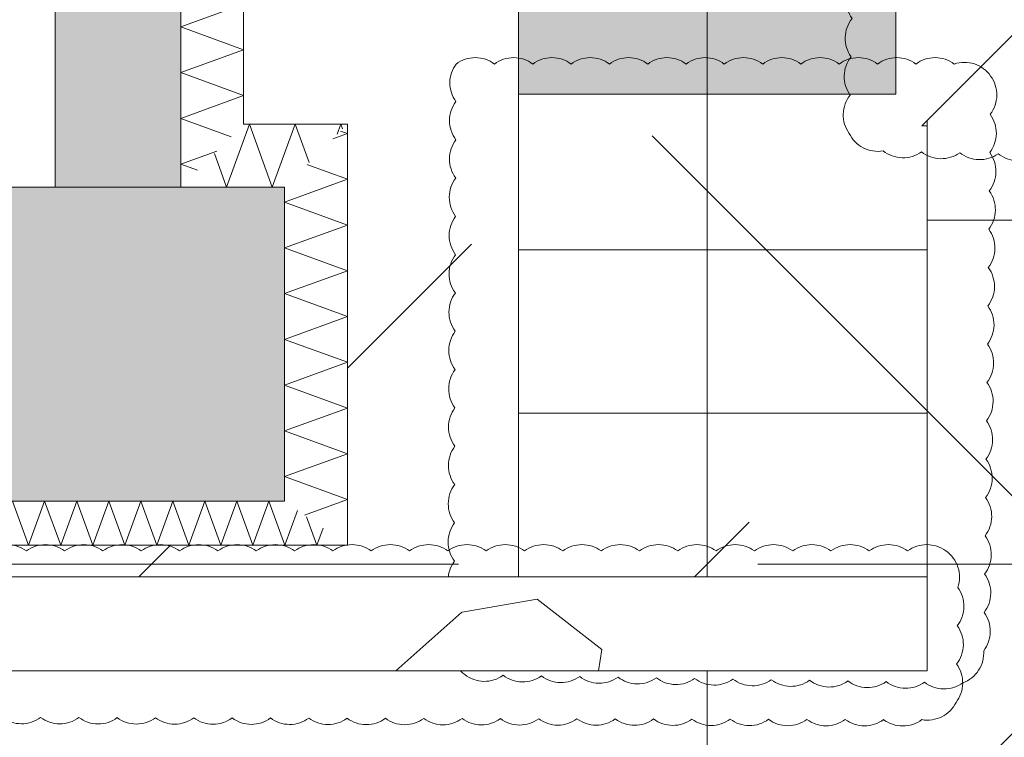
# Model space of a CAD drawing. Header units: metres. Extents: x -3716 to 31, y -1854 to 706.
# Tile 31 of 207: x -2338 to -2299, y -262 to -234. Entities that reach past the tile are written whole.
import ezdxf

# ---------------------------------------------------------------- set-up
doc = ezdxf.new("R2010")
doc.units = ezdxf.units.M
doc.header["$LTSCALE"] = 1.25
doc.header["$PDMODE"] = 1
doc.header["$PDSIZE"] = -2
doc.linetypes.add('ISO-02 Strichlinie', pattern=[3.81, 3.048, -0.762])
doc.linetypes.add('Linienart-53', pattern=[5.291531, 3.175, -1.058062, 0.352704, -0.705764])
doc.layers.get('0').update_dxf_attribs({"lineweight": 25})
for name, color, linetype, lineweight, true_color in [('00 -Bauelemente -Dämmung innen', 7, 'Continuous', 9, 0xff7fe6), ('30 -35 Decken- 0 Decken', 7, 'Continuous', 35, 0x00ee00), ('70 -72 Beschriftung- 1 Beschriftung allgemein', 7, 'Continuous', 9, 0xff6633), ('70 -76 Bemaßung- 2 Allgemein', 7, 'Continuous', 5, 0x6666cc), ('70 -77 Revision- 2 Wolken', 7, 'Continuous', 18, 0x944cff)]:
    doc.layers.add(name, color=color, linetype=linetype, lineweight=lineweight, true_color=true_color)
doc.layers.add('70 -71 Achsen- 1 Gebäudeachsen', color=7, linetype='Linienart-53', lineweight=18)
doc.layers.add('Keine', color=7, linetype='Continuous', lineweight=9)
doc.styles.add('Arial', font='arial.ttf')
doc.dimstyles.new('SIA_DIN1356', dxfattribs={"dimtxt": 1.258608, "dimasz": 2.80603, "dimexe": 2.5, "dimexo": 3.75, "dimgap": 0.625, "dimtad": 1, "dimdec": 3, "dimtxsty": 'Arial', "dimblk": 'VW_SLASH-1', "dimblk1": 'VW_SLASH-1', "dimblk2": 'VW_SLASH-1', "dimcen": 0, "dimdle": 2.5, "dimadec": 3, "dimazin": 0, "dimtfac": 1, "dimtdec": 3, "dimtix": 1, "dimtmove": 0, "dimatfit": 0, "dimldrblk": 'VW_FILLEDARROW-1', "dimfxl": 1, "dimfrac": 2, "dimtolj": 1, "dimarcsym": 0})

# ---------------------------------------------------------------- blocks, each defined once
blk = doc.blocks.new('Gruppe-876')
at = {"color": 255, "linetype": 'Continuous', "lineweight": 5}
blk.add_wipeout([(-161.366, 33.9312), (-161.366, 35.2712), (-161.566, 35.0712), (-161.566, 34.0712)], dxfattribs=at).dxf.layer = '00 -Bauelemente -Dämmung innen'
blk = doc.blocks.new('Gruppe-877')
at = {"layer": '00 -Bauelemente -Dämmung innen', "color": 7, "transparency": 33554687, "flags": 128}
for points in [[(-161.3878, 35.2494), (-161.366, 35.2415), (-161.4127, 35.2245)], [(-161.3878, 35.2494), (-161.366, 35.2415), (-161.4127, 35.2245)], [(-161.5028, 34.027), (-161.366, 34.0768), (-161.566, 34.1496), (-161.366, 34.2224), (-161.566, 34.2952), (-161.366, 34.368), (-161.566, 34.4407), (-161.366, 34.5135), (-161.566, 34.5863), (-161.366, 34.6591), (-161.566, 34.7319), (-161.366, 34.8047), (-161.566, 34.8775), (-161.366, 34.9503), (-161.566, 35.0231), (-161.366, 35.0959), (-161.4945, 35.1427)]]:
    blk.add_lwpolyline(points, dxfattribs=at)
blk = doc.blocks.new('Gruppe-878')
at = {"layer": '00 -Bauelemente -Dämmung innen', "color": 7, "linetype": 'Continuous', "lineweight": 9, "transparency": 33554687}
blk.add_line((-161.566, 35.0712), (-161.566, 34.0712), dxfattribs=at)
blk = doc.blocks.new('Gruppe-879')
at = {"layer": '00 -Bauelemente -Dämmung innen', "color": 7, "linetype": 'Continuous', "lineweight": 9, "transparency": 33554687}
blk.add_line((-161.366, 33.9312), (-161.366, 35.2712), dxfattribs=at)
blk = doc.blocks.new('Gruppe-880')
at = {"layer": '00 -Bauelemente -Dämmung innen', "color": 7, "transparency": 33554687}
for name in ['Gruppe-879', 'Gruppe-878']:
    blk.add_blockref(name, (0, 0), dxfattribs=at)
blk = doc.blocks.new('Gruppe-881')
at = {"layer": '00 -Bauelemente -Dämmung innen', "color": 7}
blk.add_blockref('Gruppe-876', (0, 0), dxfattribs=at)
at = {"layer": '00 -Bauelemente -Dämmung innen', "color": 7, "transparency": 33554687}
for name in ['Gruppe-880', 'Gruppe-877']:
    blk.add_blockref(name, (0, 0), dxfattribs=at)
blk = doc.blocks.new('Gruppe-882')
at = {"layer": '00 -Bauelemente -Dämmung innen', "color": 7, "transparency": 33554687}
blk.add_blockref('Gruppe-881', (0, 0), dxfattribs=at)
at = {"layer": '00 -Bauelemente -Dämmung innen', "color": 0, "flags": 1}
for tag in ['IFC_UUID', 'instanceID', 'prm0_name', 'prm0_type', 'prm0_value', 'prm1_name', 'prm1_type', 'prm1_value', 'prm2_name', 'prm2_type', 'prm2_value', 'prm3_name', 'prm3_type', 'prm3_value', 'prm4_name', 'prm4_type', 'prm4_value', 'prm5_name', 'prm5_type', 'prm5_value', 'prm6_name', 'prm6_type', 'prm6_value']:
    blk.add_attdef(tag, (-161.566, 33.9312), '', height=0.00018, dxfattribs=at)
blk = doc.blocks.new('Gruppe-883')
at = {"color": 255, "linetype": 'Continuous', "lineweight": 5}
blk.add_wipeout([(-161.896, 35.0712), (-161.566, 35.0712), (-161.366, 35.2712), (-161.696, 35.2712)], dxfattribs=at).dxf.layer = '00 -Bauelemente -Dämmung innen'
blk = doc.blocks.new('Gruppe-884')
at = {"layer": '00 -Bauelemente -Dämmung innen', "color": 7, "transparency": 33554687, "flags": 128}
for points in [[(-161.7893, 35.1779), (-161.7504, 35.0712), (-161.6776, 35.2712), (-161.6048, 35.0712), (-161.532, 35.2712), (-161.4877, 35.1495)], [(-161.3981, 35.2391), (-161.3864, 35.2712), (-161.381, 35.2562)], [(-161.3981, 35.2391), (-161.3864, 35.2712), (-161.381, 35.2562)]]:
    blk.add_lwpolyline(points, dxfattribs=at)
blk = doc.blocks.new('Gruppe-885')
at = {"layer": '00 -Bauelemente -Dämmung innen', "color": 7, "linetype": 'Continuous', "lineweight": 9, "transparency": 33554687}
blk.add_line((-161.366, 35.2712), (-161.696, 35.2712), dxfattribs=at)
blk = doc.blocks.new('Gruppe-886')
at = {"layer": '00 -Bauelemente -Dämmung innen', "color": 7, "linetype": 'Continuous', "lineweight": 9, "transparency": 33554687}
blk.add_line((-161.896, 35.0712), (-161.566, 35.0712), dxfattribs=at)
blk = doc.blocks.new('Gruppe-887')
at = {"layer": '00 -Bauelemente -Dämmung innen', "color": 7, "transparency": 33554687}
for name in ['Gruppe-885', 'Gruppe-886']:
    blk.add_blockref(name, (0, 0), dxfattribs=at)
blk = doc.blocks.new('Gruppe-888')
at = {"layer": '00 -Bauelemente -Dämmung innen', "color": 7}
blk.add_blockref('Gruppe-883', (0, 0), dxfattribs=at)
at = {"layer": '00 -Bauelemente -Dämmung innen', "color": 7, "transparency": 33554687}
for name in ['Gruppe-887', 'Gruppe-884']:
    blk.add_blockref(name, (0, 0), dxfattribs=at)
blk = doc.blocks.new('Gruppe-889')
at = {"layer": '00 -Bauelemente -Dämmung innen', "color": 7, "transparency": 33554687}
blk.add_blockref('Gruppe-888', (0, 0), dxfattribs=at)
at = {"layer": '00 -Bauelemente -Dämmung innen', "color": 0, "flags": 1}
for tag in ['IFC_UUID', 'instanceID', 'prm0_name', 'prm0_type', 'prm0_value', 'prm1_name', 'prm1_type', 'prm1_value', 'prm2_name', 'prm2_type', 'prm2_value', 'prm3_name', 'prm3_type', 'prm3_value', 'prm4_name', 'prm4_type', 'prm4_value', 'prm5_name', 'prm5_type', 'prm5_value', 'prm6_name', 'prm6_type', 'prm6_value']:
    blk.add_attdef(tag, (-161.896, 35.0712), '', height=0.00018, dxfattribs=at)
blk = doc.blocks.new('Gruppe-890')
at = {"color": 255, "linetype": 'Continuous', "lineweight": 5}
blk.add_wipeout([(-161.696, 35.2712), (-161.696, 36.1162), (-161.896, 36.1162), (-161.896, 35.0712)], dxfattribs=at).dxf.layer = '00 -Bauelemente -Dämmung innen'
blk = doc.blocks.new('Gruppe-891')
at = {"layer": '00 -Bauelemente -Dämmung innen', "color": 7, "transparency": 33554687, "flags": 128}
for points in [[(-161.7671, 36.1162), (-161.696, 36.0903), (-161.896, 36.0175), (-161.696, 35.9447), (-161.896, 35.8719), (-161.696, 35.7991), (-161.896, 35.7263), (-161.696, 35.6535), (-161.896, 35.5807), (-161.696, 35.508), (-161.896, 35.4352), (-161.696, 35.3624), (-161.896, 35.2896), (-161.7359, 35.2313)], [(-161.8426, 35.1246), (-161.896, 35.144), (-161.7815, 35.1856)]]:
    blk.add_lwpolyline(points, dxfattribs=at)
blk = doc.blocks.new('Gruppe-892')
at = {"layer": '00 -Bauelemente -Dämmung innen', "color": 7, "linetype": 'Continuous', "lineweight": 9, "transparency": 33554687}
blk.add_line((-161.896, 36.1162), (-161.896, 35.0712), dxfattribs=at)
blk = doc.blocks.new('Gruppe-893')
at = {"layer": '00 -Bauelemente -Dämmung innen', "color": 7, "linetype": 'Continuous', "lineweight": 9, "transparency": 33554687}
blk.add_line((-161.696, 35.2712), (-161.696, 36.1162), dxfattribs=at)
blk = doc.blocks.new('Gruppe-894')
at = {"layer": '00 -Bauelemente -Dämmung innen', "color": 7, "transparency": 33554687}
for name in ['Gruppe-892', 'Gruppe-893']:
    blk.add_blockref(name, (0, 0), dxfattribs=at)
blk = doc.blocks.new('Gruppe-895')
at = {"layer": '00 -Bauelemente -Dämmung innen', "color": 7}
blk.add_blockref('Gruppe-890', (0, 0), dxfattribs=at)
at = {"layer": '00 -Bauelemente -Dämmung innen', "color": 7, "transparency": 33554687}
for name in ['Gruppe-891', 'Gruppe-894']:
    blk.add_blockref(name, (0, 0), dxfattribs=at)
blk = doc.blocks.new('Gruppe-896')
at = {"layer": '00 -Bauelemente -Dämmung innen', "color": 7, "transparency": 33554687}
blk.add_blockref('Gruppe-895', (0, 0), dxfattribs=at)
at = {"layer": '00 -Bauelemente -Dämmung innen', "color": 0, "flags": 1}
for tag in ['IFC_UUID', 'instanceID', 'prm0_name', 'prm0_type', 'prm0_value', 'prm1_name', 'prm1_type', 'prm1_value', 'prm2_name', 'prm2_type', 'prm2_value', 'prm3_name', 'prm3_type', 'prm3_value', 'prm4_name', 'prm4_type', 'prm4_value', 'prm5_name', 'prm5_type', 'prm5_value', 'prm6_name', 'prm6_type', 'prm6_value']:
    blk.add_attdef(tag, (-161.896, 35.0712), '', height=0.00018, dxfattribs=at)
blk = doc.blocks.new('Gruppe-972')
at = {"color": 255, "linetype": 'Continuous', "lineweight": 5}
blk.add_wipeout([(-164.826, 33.9312), (-161.366, 33.9312), (-161.566, 34.0712), (-164.626, 34.0712)], dxfattribs=at).dxf.layer = '00 -Bauelemente -Dämmung innen'
blk = doc.blocks.new('Gruppe-973')
at = {"layer": '00 -Bauelemente -Dämmung innen', "color": 7, "transparency": 33554687, "flags": 128}
for points in [[(-162.4311, 34.0712), (-162.3801, 33.9312), (-162.3292, 34.0712), (-162.2782, 33.9312), (-162.2273, 34.0712), (-162.1763, 33.9312), (-162.1253, 34.0712), (-162.0744, 33.9312), (-162.0234, 34.0712), (-161.9725, 33.9312), (-161.9215, 34.0712), (-161.8706, 33.9312), (-161.8196, 34.0712), (-161.7686, 33.9312), (-161.7177, 34.0712), (-161.6667, 33.9312), (-161.6158, 34.0712), (-161.5648, 33.9312), (-161.5245, 34.0421)], [(-161.4432, 33.9853), (-161.4629, 33.9312), (-161.496, 34.0222)], [(-161.4432, 33.9853), (-161.4629, 33.9312), (-161.496, 34.0222)]]:
    blk.add_lwpolyline(points, dxfattribs=at)
blk = doc.blocks.new('Gruppe-974')
at = {"layer": '00 -Bauelemente -Dämmung innen', "color": 7, "linetype": 'Continuous', "lineweight": 9, "transparency": 33554687}
blk.add_line((-161.566, 34.0712), (-164.626, 34.0712), dxfattribs=at)
blk = doc.blocks.new('Gruppe-975')
at = {"layer": '00 -Bauelemente -Dämmung innen', "color": 7, "linetype": 'Continuous', "lineweight": 9, "transparency": 33554687}
blk.add_line((-164.826, 33.9312), (-161.366, 33.9312), dxfattribs=at)
blk = doc.blocks.new('Gruppe-976')
at = {"layer": '00 -Bauelemente -Dämmung innen', "color": 7, "transparency": 33554687}
for name in ['Gruppe-974', 'Gruppe-975']:
    blk.add_blockref(name, (0, 0), dxfattribs=at)
blk = doc.blocks.new('Gruppe-977')
at = {"layer": '00 -Bauelemente -Dämmung innen', "color": 7}
blk.add_blockref('Gruppe-972', (0, 0), dxfattribs=at)
at = {"layer": '00 -Bauelemente -Dämmung innen', "color": 7, "transparency": 33554687}
for name in ['Gruppe-976', 'Gruppe-973']:
    blk.add_blockref(name, (0, 0), dxfattribs=at)
blk = doc.blocks.new('Gruppe-978')
at = {"layer": '00 -Bauelemente -Dämmung innen', "color": 7, "transparency": 33554687}
blk.add_blockref('Gruppe-977', (0, 0), dxfattribs=at)
at = {"layer": '00 -Bauelemente -Dämmung innen', "color": 0, "flags": 1}
for tag in ['IFC_UUID', 'instanceID', 'prm0_name', 'prm0_type', 'prm0_value', 'prm1_name', 'prm1_type', 'prm1_value', 'prm2_name', 'prm2_type', 'prm2_value', 'prm3_name', 'prm3_type', 'prm3_value', 'prm4_name', 'prm4_type', 'prm4_value', 'prm5_name', 'prm5_type', 'prm5_value', 'prm6_name', 'prm6_type', 'prm6_value']:
    blk.add_attdef(tag, (-164.826, 33.9312), '', height=0.00018, dxfattribs=at)
blk = doc.blocks.new('Gruppe-1101')
at = {"layer": '70 -71 Achsen- 1 Gebäudeachsen', "transparency": 33554687}
blk.add_line((-160.221, 32.3852), (-160.221, 37.8636), dxfattribs=at)
blk = doc.blocks.new('Gruppe-1102')
at = {"layer": '70 -77 Revision- 2 Wolken', "transparency": 33554687, "flags": 128}
blk.add_lwpolyline([(-161.02, 35.4625, -0.162278), (-160.959, 35.4829, -0.162278), (-160.8981, 35.4625, -0.162278), (-160.8371, 35.4829, -0.162278), (-160.7762, 35.4625, -0.162278), (-160.7152, 35.4829, -0.162278), (-160.6542, 35.4625, -0.162278), (-160.5933, 35.4829, -0.162278), (-160.5323, 35.4625, -0.162278), (-160.4714, 35.4829, -0.162278), (-160.4104, 35.4625, -0.162278), (-160.3494, 35.4829, -0.162278), (-160.2885, 35.4625, -0.162278), (-160.2275, 35.4829, -0.162278), (-160.1666, 35.4625, -0.162278), (-160.1056, 35.4829, -0.162278), (-160.0446, 35.4625, -0.162278), (-159.9837, 35.4829, -0.162278), (-159.9227, 35.4625, -0.162278), (-159.8618, 35.4829, -0.162278), (-159.8008, 35.4625, -0.162278), (-159.7398, 35.4829, -0.162278), (-159.6789, 35.4625, -0.162278), (-159.6179, 35.4829, -0.162278), (-159.557, 35.4625, -0.162278), (-159.496, 35.4829, -0.162278), (-159.435, 35.4625, -0.162278), (-159.3708, 35.4628, -0.162278), (-159.3192, 35.4244, -0.162278), (-159.2996, 35.3632, -0.162278), (-159.3207, 35.3025, -0.162278), (-159.3011, 35.2413, -0.162278), (-159.3222, 35.1806, -0.162278), (-159.3026, 35.1194, -0.162278), (-159.3236, 35.0587, -0.162278), (-159.3041, 34.9975, -0.162278), (-159.3251, 34.9368, -0.162278), (-159.3055, 34.8756, -0.162278), (-159.3266, 34.8149, -0.162278), (-159.307, 34.7537, -0.162278), (-159.3281, 34.693, -0.162278), (-159.3085, 34.6318, -0.162278), (-159.3295, 34.5711, -0.162278), (-159.31, 34.5099, -0.162278), (-159.331, 34.4491, -0.162278), (-159.3114, 34.3879, -0.162278), (-159.3325, 34.3272, -0.162278), (-159.3129, 34.266, -0.162278), (-159.334, 34.2053, -0.162278), (-159.3144, 34.1441, -0.162278), (-159.3354, 34.0834, -0.162278), (-159.3158, 34.0222, -0.162278), (-159.3369, 33.9615, -0.162278), (-159.3173, 33.9003, -0.162278), (-159.3384, 33.8396, -0.162278), (-159.3188, 33.7784, -0.162278), (-159.3398, 33.7177, -0.162278), (-159.3203, 33.6565, -0.162278), (-159.3413, 33.5958, -0.162278), (-159.3574, 33.5336, -0.162278), (-159.4077, 33.4935, -0.162278), (-159.469, 33.4742, -0.162278), (-159.5296, 33.4955, -0.162278), (-159.5909, 33.4762, -0.162278), (-159.6515, 33.4975, -0.162278), (-159.7128, 33.4782, -0.162278), (-159.7734, 33.4995, -0.162278), (-159.8347, 33.4802, -0.162278), (-159.8953, 33.5015, -0.162278), (-159.9566, 33.4822, -0.162278), (-160.0172, 33.5035, -0.162278), (-160.0785, 33.4842, -0.162278), (-160.1391, 33.5055, -0.162278), (-160.2004, 33.4862, -0.162278), (-160.261, 33.5075, -0.162278), (-160.3223, 33.4882, -0.162278), (-160.3829, 33.5095, -0.162278), (-160.4442, 33.4902, -0.162278), (-160.5048, 33.5115, -0.162278), (-160.5661, 33.4922, -0.162278), (-160.6267, 33.5135, -0.162278), (-160.688, 33.4942, -0.162278), (-160.7486, 33.5155, -0.162278), (-160.8099, 33.4962, -0.162278), (-160.8705, 33.5175, -0.162278), (-160.9318, 33.4982, -0.162278), (-160.9924, 33.5195, -0.162278), (-161.0288, 33.5725, -0.162278), (-161.026, 33.6367, -0.162278), (-161.0462, 33.6978, -0.162278), (-161.0256, 33.7587, -0.162278), (-161.0458, 33.8197, -0.162278), (-161.0252, 33.8806, -0.162278), (-161.0454, 33.9416, -0.162278), (-161.0248, 34.0025, -0.162278), (-161.045, 34.0635, -0.162278), (-161.0244, 34.1244, -0.162278), (-161.0446, 34.1854, -0.162278), (-161.024, 34.2463, -0.162278), (-161.0441, 34.3074, -0.162278), (-161.0236, 34.3683, -0.162278), (-161.0437, 34.4293, -0.162278), (-161.0232, 34.4902, -0.162278), (-161.0433, 34.5512, -0.162278), (-161.0228, 34.6121, -0.162278), (-161.0429, 34.6731, -0.162278), (-161.0224, 34.734, -0.162278), (-161.0425, 34.795, -0.162278), (-161.022, 34.8559, -0.162278), (-161.0421, 34.917, -0.162278), (-161.0216, 34.9778, -0.162278), (-161.0417, 35.0389, -0.162278), (-161.0212, 35.0998, -0.162278), (-161.0413, 35.1608, -0.162278), (-161.0208, 35.2217, -0.162278), (-161.0409, 35.2827, -0.162278), (-161.0204, 35.3436, -0.162278), (-161.04, 35.4031, -0.162278), (-161.02, 35.4625)], format="xyb", close=True, dxfattribs=at)
blk = doc.blocks.new('Gruppe-1105')
at = {"color": 255, "linetype": 'Continuous', "lineweight": 9}
blk.add_wipeout([(-153.72099996, 36.04619107), (-153.72099996, 36.11619107), (-159.62099996, 36.11619107), (-159.62099996, 35.36619107), (-160.82099996, 35.36619107), (-160.82099996, 36.11619107), (-161.69599996, 36.11619107), (-161.69599996, 35.27119107), (-161.36599996, 35.27119107), (-161.36599996, 33.93119107), (-164.82599996, 33.93119107), (-164.82599996, 35.27119107), (-164.49599996, 35.27119107), (-164.49599996, 35.77619107), (-165.83599318, 35.77619107), (-165.83599318, 35.87619107), (-167.72099996, 35.87619107), (-167.72099996, 35.80619107), (-166.90099996, 35.80619107), (-164.92599996, 33.83119107), (-161.28357356, 33.83119107), (-159.52099996, 33.83119107), (-159.52099996, 35.26619107), (-159.53857356, 35.26619107), (-158.75857356, 36.04619107)], dxfattribs=at).dxf.layer = '30 -35 Decken- 0 Decken'
at = {"layer": '30 -35 Decken- 0 Decken', "linetype": 'Continuous', "lineweight": 9}
h = blk.add_hatch(dxfattribs=at)
h.set_pattern_fill('5_Beton unbewehrt', style=0, pattern_type=2)
h.set_pattern_definition([(-135, (0, 0), (0.8838835, -0.8838835), [2.12132, -1.414214])])
h.paths.add_polyline_path([(-153.72099996, 36.04619107), (-153.72099996, 36.11619107), (-159.62099996, 36.11619107), (-159.62099996, 35.36619107), (-160.82099996, 35.36619107), (-160.82099996, 36.11619107), (-161.69599996, 36.11619107), (-161.69599996, 35.27119107), (-161.36599996, 35.27119107), (-161.36599996, 33.93119107), (-164.82599996, 33.93119107), (-164.82599996, 35.27119107), (-164.49599996, 35.27119107), (-164.49599996, 35.77619107), (-165.83599318, 35.77619107), (-165.83599318, 35.87619107), (-167.72099996, 35.87619107), (-167.72099996, 35.80619107), (-166.90099996, 35.80619107), (-164.92599996, 33.83119107), (-161.28357356, 33.83119107), (-159.52099996, 33.83119107), (-159.52099996, 35.26619107), (-159.53857356, 35.26619107), (-158.75857356, 36.04619107)])
at = {"layer": '30 -35 Decken- 0 Decken', "color": 7, "linetype": 'Continuous', "lineweight": 9, "flags": 128}
blk.add_lwpolyline([(-153.72099996, 36.11619107), (-159.62099996, 36.11619107), (-159.62099996, 35.36619107), (-160.82099996, 35.36619107), (-160.82099996, 36.11619107), (-161.69599996, 36.11619107), (-161.69599996, 35.27119107), (-161.36599996, 35.27119107), (-161.36599996, 33.93119107), (-164.82599996, 33.93119107), (-164.82599996, 35.27119107), (-164.49599996, 35.27119107), (-164.49599996, 35.77619107), (-165.83599318, 35.77619107), (-165.83599318, 35.87619107), (-167.72099996, 35.87619107), (-167.72099996, 35.80619107), (-166.90099996, 35.80619107), (-164.92599996, 33.83119107), (-161.28357356, 33.83119107), (-159.52099996, 33.83119107), (-159.52099996, 35.26619107), (-159.53857356, 35.26619107), (-158.75857356, 36.04619107)], dxfattribs=at)
at = {"layer": '00 -Bauelemente -Dämmung innen', "color": 7}
blk.add_blockref('Gruppe-882', (0, 0), dxfattribs=at)
for name in ['Gruppe-889', 'Gruppe-978']:
    blk.add_blockref(name, (0, 0), dxfattribs=at)
blk.add_blockref('Gruppe-896', (0, 0), dxfattribs=at)
at = {"color": 255, "linetype": 'Continuous', "lineweight": 9}
blk.add_wipeout([(-167.72099996, 35.36619107), (-167.72099996, 36.01619107), (-165.69599318, 36.01619107), (-165.69599318, 35.91619107), (-164.29599996, 35.91619107), (-164.29599996, 35.07119107), (-164.62599996, 35.07119107), (-164.62599996, 34.07119107), (-161.56599996, 34.07119107), (-161.56599996, 35.07119107), (-161.89599996, 35.07119107), (-161.89599996, 36.11619107), (-160.82099996, 36.11619107), (-160.82099996, 35.36619107), (-159.62099996, 35.36619107), (-159.62099996, 36.11619107), (-153.72099996, 36.11619107), (-153.72099996, 35.36619107), (-151.52099996, 35.36619107), (-151.52099996, 36.11619107), (-146.12099996, 36.11619107), (-146.12099996, 35.36619107), (-143.92099996, 35.36619107), (-143.92099996, 36.11619107), (-138.52099996, 36.11619107), (-138.52099996, 35.36619107), (-136.32099996, 35.36619107), (-136.32099996, 36.11619107), (-130.92099996, 36.11619107), (-130.92099996, 35.36619107), (-128.72099996, 35.36619107), (-128.72099996, 36.11619107), (-123.32099996, 36.11619107), (-123.32099996, 35.36619107), (-121.12099996, 35.36619107), (-121.12099996, 36.11619107), (-115.72099996, 36.11619107), (-115.72099996, 35.36619107), (-113.52099996, 35.36619107), (-113.52099996, 36.11619107), (-108.12099996, 36.11619107), (-108.12099996, 35.36619107), (-105.92099996, 35.36619107), (-105.92099996, 36.11619107), (-101.74599996, 36.11619107), (-101.74599996, 35.07119107), (-102.09599996, 35.07119107), (-102.09599996, 34.07119107), (-98.82099996, 34.07119107), (-98.82099996, 36.11619107), (-94.92099996, 36.11619107), (-94.92099996, 35.36619107), (-93.72099996, 35.36619107), (-93.72099996, 36.11619107), (-92.67099996, 36.11619107), (-92.67099996, 35.36619107), (-89.67099996, 35.36619107), (-89.67099996, 36.11619107), (-84.42099996, 36.11619107), (-84.42099996, 35.36619107), (-80.75599996, 35.36619107), (-80.75599996, 36.11619107), (-76.34599996, 36.11619107), (-76.34599996, 36.01619107), (-75.42099996, 36.01619107), (-75.42099996, 35.36619107), (-73.92099996, 35.36619107), (-73.92099996, 36.01619107), (-68.62099996, 36.01619107), (-68.62099996, 35.36619107), (-64.22099996, 35.36619107), (-64.22099996, 36.01619107), (-60.37099996, 36.01619107), (-60.37099996, 35.36619107), (-55.97099996, 35.36619107), (-55.97099996, 36.01619107), (-50.19599996, 36.01619107), (-50.19599996, 34.55619107), (-29.02099996, 34.55619107), (-29.02099996, 36.01619107), (-26.37099996, 36.01619107), (-26.37099996, 35.91619107), (-25.92099996, 35.91619107), (-25.92099996, 35.36619107), (-24.42099996, 35.36619107), (-24.42099996, 36.11619107), (-24.97099996, 36.11619107), (-24.97099996, 36.36619107), (-29.42099996, 36.36619107), (-29.42099996, 35.15619107), (-49.79599996, 35.15619107), (-49.79599996, 36.36619107), (-99.54599996, 36.36619107), (-99.54599996, 35.07119107), (-101.34599996, 35.07119107), (-101.34599996, 36.36619107), (-162.29599996, 36.36619107), (-162.29599996, 35.07119107), (-163.89599996, 35.07119107), (-163.89599996, 36.36619107), (-168.02099996, 36.36619107), (-168.02099996, 35.36619107)], dxfattribs=at).dxf.layer = '30 -35 Decken- 0 Decken'
at = {"layer": '30 -35 Decken- 0 Decken', "linetype": 'Continuous', "lineweight": 9}
h = blk.add_hatch(dxfattribs=at)
h.set_pattern_fill('Stahlbeton1  SRF', style=0, pattern_type=2)
h.set_pattern_definition([(45, (0, 0), (0.07071068, -0.07071068), []), (45, (0.03536, -0.03536), (0.07071068, -0.07071068), [0.075, -0.05])])
h.paths.add_polyline_path([(-167.72099996, 35.36619107), (-167.72099996, 36.01619107), (-165.69599318, 36.01619107), (-165.69599318, 35.91619107), (-164.29599996, 35.91619107), (-164.29599996, 35.07119107), (-164.62599996, 35.07119107), (-164.62599996, 34.07119107), (-161.56599996, 34.07119107), (-161.56599996, 35.07119107), (-161.89599996, 35.07119107), (-161.89599996, 36.11619107), (-160.82099996, 36.11619107), (-160.82099996, 35.36619107), (-159.62099996, 35.36619107), (-159.62099996, 36.11619107), (-153.72099996, 36.11619107), (-153.72099996, 35.36619107), (-151.52099996, 35.36619107), (-151.52099996, 36.11619107), (-146.12099996, 36.11619107), (-146.12099996, 35.36619107), (-143.92099996, 35.36619107), (-143.92099996, 36.11619107), (-138.52099996, 36.11619107), (-138.52099996, 35.36619107), (-136.32099996, 35.36619107), (-136.32099996, 36.11619107), (-130.92099996, 36.11619107), (-130.92099996, 35.36619107), (-128.72099996, 35.36619107), (-128.72099996, 36.11619107), (-123.32099996, 36.11619107), (-123.32099996, 35.36619107), (-121.12099996, 35.36619107), (-121.12099996, 36.11619107), (-115.72099996, 36.11619107), (-115.72099996, 35.36619107), (-113.52099996, 35.36619107), (-113.52099996, 36.11619107), (-108.12099996, 36.11619107), (-108.12099996, 35.36619107), (-105.92099996, 35.36619107), (-105.92099996, 36.11619107), (-101.74599996, 36.11619107), (-101.74599996, 35.07119107), (-102.09599996, 35.07119107), (-102.09599996, 34.07119107), (-98.82099996, 34.07119107), (-98.82099996, 36.11619107), (-94.92099996, 36.11619107), (-94.92099996, 35.36619107), (-93.72099996, 35.36619107), (-93.72099996, 36.11619107), (-92.67099996, 36.11619107), (-92.67099996, 35.36619107), (-89.67099996, 35.36619107), (-89.67099996, 36.11619107), (-84.42099996, 36.11619107), (-84.42099996, 35.36619107), (-80.75599996, 35.36619107), (-80.75599996, 36.11619107), (-76.34599996, 36.11619107), (-76.34599996, 36.01619107), (-75.42099996, 36.01619107), (-75.42099996, 35.36619107), (-73.92099996, 35.36619107), (-73.92099996, 36.01619107), (-68.62099996, 36.01619107), (-68.62099996, 35.36619107), (-64.22099996, 35.36619107), (-64.22099996, 36.01619107), (-60.37099996, 36.01619107), (-60.37099996, 35.36619107), (-55.97099996, 35.36619107), (-55.97099996, 36.01619107), (-50.19599996, 36.01619107), (-50.19599996, 34.55619107), (-29.02099996, 34.55619107), (-29.02099996, 36.01619107), (-26.37099996, 36.01619107), (-26.37099996, 35.91619107), (-25.92099996, 35.91619107), (-25.92099996, 35.36619107), (-24.42099996, 35.36619107), (-24.42099996, 36.11619107), (-24.97099996, 36.11619107), (-24.97099996, 36.36619107), (-29.42099996, 36.36619107), (-29.42099996, 35.15619107), (-49.79599996, 35.15619107), (-49.79599996, 36.36619107), (-99.54599996, 36.36619107), (-99.54599996, 35.07119107), (-101.34599996, 35.07119107), (-101.34599996, 36.36619107), (-162.29599996, 36.36619107), (-162.29599996, 35.07119107), (-163.89599996, 35.07119107), (-163.89599996, 36.36619107), (-168.02099996, 36.36619107), (-168.02099996, 35.36619107)])
at = {"layer": '30 -35 Decken- 0 Decken', "color": 7, "linetype": 'Continuous', "lineweight": 9}
for p, q in [((-160.82099996, 35.36619107), (-160.82099996, 33.83119107)), ((-159.52099996, 35.28376466), (-159.52099996, 34.29376466)), ((-162.29599996, 35.07119107), (-161.89599996, 35.07119107))]:
    blk.add_line(p, q, dxfattribs=at)
at = {"layer": '30 -35 Decken- 0 Decken', "color": 7, "linetype": 'Continuous', "lineweight": 9, "flags": 128}
blk.add_lwpolyline([(-101.34599996, 36.36619107), (-162.29599996, 36.36619107), (-162.29599996, 35.07119107), (-163.89599996, 35.07119107), (-163.89599996, 36.36619107), (-168.02099996, 36.36619107), (-168.02099996, 35.36619107), (-167.72099996, 35.36619107), (-167.72099996, 36.01619107), (-165.69599318, 36.01619107), (-165.69599318, 35.91619107), (-164.29599996, 35.91619107), (-164.29599996, 35.07119107), (-164.62599996, 35.07119107), (-164.62599996, 34.07119107), (-161.56599996, 34.07119107), (-161.56599996, 35.07119107), (-161.89599996, 35.07119107), (-161.89599996, 36.11619107), (-160.82099996, 36.11619107), (-160.82099996, 35.36619107), (-159.62099996, 35.36619107), (-159.62099996, 36.11619107), (-153.72099996, 36.11619107)], dxfattribs=at)
at = {"layer": '70 -71 Achsen- 1 Gebäudeachsen', "color": 7, "transparency": 33554687}
blk.add_blockref('Gruppe-1101', (0, 0), dxfattribs=at)
at = {"layer": '30 -35 Decken- 0 Decken', "color": 7, "linetype": 'ISO-02 Strichlinie', "lineweight": 9}
for p, q in [((-159.52099996, 34.87119107), (-160.82099996, 34.87119107)), ((-159.52099996, 34.35119107), (-160.82099996, 34.35119107))]:
    blk.add_line(p, q, dxfattribs=at)
at = {"layer": '70 -77 Revision- 2 Wolken'}
blk.add_blockref('Gruppe-1102', (0, 0), dxfattribs=at)
blk = doc.blocks.new('VW_SLASH-1')
at = {"color": 0, "lineweight": 20, "transparency": 16777216, "flags": 128}
blk.add_lwpolyline([(0.5001, 0.5001), (-0.5001, -0.5001)], dxfattribs=at)
blk = doc.blocks.new('*D1492')
at = {"layer": '70 -76 Bemaßung- 2 Allgemein', "color": 0, "lineweight": -2}
for p, q in [((-158.9934, 39.3772), (-158.9934, 42.1833)), ((-158.9934, 33.8312), (-158.9934, 36.5712)), ((-155.5019, 36.5712), (-156.4934, 36.5712)), ((-155.871, 33.8312), (-156.4934, 33.8312)), ((-158.9934, 31.0252), (-158.9934, 28.2191))]:
    blk.add_line(p, q, dxfattribs=at)
at = {"layer": 'Defpoints', "color": 0}
for p in [(-159.2519, 36.5712), (-158.9934, 36.5712), (-159.621, 33.8312)]:
    blk.add_point(p, dxfattribs=at)
at = {"layer": '70 -76 Bemaßung- 2 Allgemein', "color": 0, "lineweight": -2, "xscale": 2.8060302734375, "yscale": 2.8060302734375, "zscale": 2.8060302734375}
for p, rotation in [((-158.9934, 36.5712), 270), ((-158.9934, 33.8312), 90)]:
    blk.add_blockref('VW_SLASH-1', p, dxfattribs=dict(at, rotation=rotation))
at = {"layer": '70 -76 Bemaßung- 2 Allgemein', "color": 0, "insert": (-159.1038, 35.2012), "char_height": 0.10069, "attachment_point": 5, "rotation": 90, "style": 'Arial'}
blk.add_mtext('\\A1;2,74', dxfattribs=at)
blk = doc.blocks.new('VW_FILLEDARROW-1')
at = {"linetype": 'Continuous', "lineweight": 0, "transparency": 16777216}
blk.add_hatch(color=0, dxfattribs=at).paths.add_polyline_path([(-1.4144, 0.379), (0, 0), (-1.4144, -0.379)])
at = {"color": 0, "lineweight": 5, "transparency": 16777216, "flags": 128}
blk.add_lwpolyline([(-1.4144, 0.379), (0, 0), (-1.4144, -0.379)], close=True, dxfattribs=at)
blk = doc.blocks.new('Gruppe-1108')
at = {"layer": '70 -77 Revision- 2 Wolken', "transparency": 33554687, "flags": 128}
blk.add_lwpolyline([(-159.745, 36.21, -0.162278), (-159.684, 36.2303, -0.162278), (-159.6231, 36.21, -0.162278), (-159.5621, 36.2303, -0.162278), (-159.5012, 36.21, -0.162278), (-159.4402, 36.2303, -0.162278), (-159.3792, 36.21, -0.162278), (-159.3183, 36.2303, -0.162278), (-159.2573, 36.21, -0.162278), (-159.1964, 36.2303, -0.162278), (-159.1354, 36.21, -0.162278), (-159.0744, 36.2303, -0.162278), (-159.0135, 36.21, -0.162278), (-158.9525, 36.2303, -0.162278), (-158.8916, 36.21, -0.162278), (-158.8306, 36.2303, -0.162278), (-158.7696, 36.21, -0.162278), (-158.7212, 36.1678, -0.162278), (-158.7077, 36.105, -0.162278), (-158.6884, 36.0437, -0.162278), (-158.7098, 35.9831, -0.162278), (-158.6905, 35.9218, -0.162278), (-158.7118, 35.8612, -0.162278), (-158.6925, 35.7999, -0.162278), (-158.7138, 35.7393, -0.162278), (-158.6946, 35.678, -0.162278), (-158.7159, 35.6174, -0.162278), (-158.6966, 35.5561, -0.162278), (-158.7179, 35.4955, -0.162278), (-158.6986, 35.4342, -0.162278), (-158.72, 35.3736, -0.162278), (-158.7007, 35.3123, -0.162278), (-158.722, 35.2517, -0.162278), (-158.7506, 35.1941, -0.162278), (-158.8079, 35.1651, -0.162278), (-158.8694, 35.1463, -0.162278), (-158.9298, 35.1681, -0.162278), (-158.9913, 35.1493, -0.162278), (-159.0517, 35.1711, -0.162278), (-159.1131, 35.1523, -0.162278), (-159.1736, 35.1741, -0.162278), (-159.235, 35.1553, -0.162278), (-159.2955, 35.1771, -0.162278), (-159.3569, 35.1583, -0.162278), (-159.4174, 35.1801, -0.162278), (-159.4788, 35.1613, -0.162278), (-159.5392, 35.1831, -0.162278), (-159.6007, 35.1642, -0.162278), (-159.6611, 35.1861, -0.162278), (-159.7246, 35.1959, -0.162278), (-159.7695, 35.2419, -0.162278), (-159.7883, 35.3034, -0.162278), (-159.7664, 35.3638, -0.162278), (-159.7852, 35.4252, -0.162278), (-159.7633, 35.4857, -0.162278), (-159.7821, 35.5471, -0.162278), (-159.7602, 35.6075, -0.162278), (-159.779, 35.669, -0.162278), (-159.7572, 35.7294, -0.162278), (-159.7759, 35.7909, -0.162278), (-159.7541, 35.8513, -0.162278), (-159.7728, 35.9128, -0.162278), (-159.751, 35.9732, -0.162278), (-159.7698, 36.0346, -0.162278), (-159.7479, 36.0951, -0.162278), (-159.7656, 36.153, -0.162278), (-159.745, 36.21)], format="xyb", close=True, dxfattribs=at)
blk = doc.blocks.new('Gruppe-1110')
at = {"layer": '70 -77 Revision- 2 Wolken', "transparency": 33554687, "flags": 128}
blk.add_lwpolyline([(-162.4485, 33.9333, -0.162278), (-162.3875, 33.913, -0.162278), (-162.3265, 33.9333, -0.162278), (-162.2656, 33.913, -0.162278), (-162.2046, 33.9333, -0.162278), (-162.1437, 33.913, -0.162278), (-162.0827, 33.9333, -0.162278), (-162.0217, 33.913, -0.162278), (-161.9608, 33.9333, -0.162278), (-161.8998, 33.913, -0.162278), (-161.8389, 33.9333, -0.162278), (-161.7779, 33.913, -0.162278), (-161.7169, 33.9333, -0.162278), (-161.656, 33.913, -0.162278), (-161.595, 33.9333, -0.162278), (-161.5341, 33.913, -0.162278), (-161.4731, 33.9333, -0.162278), (-161.4121, 33.913, -0.162278), (-161.3512, 33.9333, -0.162278), (-161.2902, 33.913, -0.162278), (-161.2293, 33.9333, -0.162278), (-161.1683, 33.913, -0.162278), (-161.1073, 33.9333, -0.162278), (-161.0464, 33.913, -0.162278), (-160.9854, 33.9333, -0.162278), (-160.9245, 33.913, -0.162278), (-160.8635, 33.9333, -0.162278), (-160.8025, 33.913, -0.162278), (-160.7416, 33.9333, -0.162278), (-160.6806, 33.913, -0.162278), (-160.6197, 33.9333, -0.162278), (-160.5587, 33.913, -0.162278), (-160.4977, 33.9333, -0.162278), (-160.4368, 33.913, -0.162278), (-160.3758, 33.9333, -0.162278), (-160.3149, 33.913, -0.162278), (-160.2539, 33.9333, -0.162278), (-160.1929, 33.913, -0.162278), (-160.132, 33.9333, -0.162278), (-160.071, 33.913, -0.162278), (-160.0101, 33.9333, -0.162278), (-159.9491, 33.913, -0.162278), (-159.8881, 33.9333, -0.162278), (-159.8272, 33.913, -0.162278), (-159.7662, 33.9333, -0.162278), (-159.7053, 33.913, -0.162278), (-159.6443, 33.9333, -0.162278), (-159.5833, 33.913, -0.162278), (-159.5224, 33.9333, -0.162278), (-159.4614, 33.913, -0.162278), (-159.4232, 33.8614, -0.162278), (-159.4235, 33.7971, -0.162278), (-159.4042, 33.7359, -0.162278), (-159.4255, 33.6752, -0.162278), (-159.4061, 33.614, -0.162278), (-159.4274, 33.5533, -0.162278), (-159.4081, 33.492, -0.162278), (-159.4293, 33.4314, -0.162278), (-159.4745, 33.3857, -0.162278), (-159.5381, 33.3763, -0.162278), (-159.5991, 33.3562, -0.162278), (-159.66, 33.3766, -0.162278), (-159.721, 33.3565, -0.162278), (-159.7819, 33.3769, -0.162278), (-159.843, 33.3568, -0.162278), (-159.9039, 33.3772, -0.162278), (-159.9649, 33.3571, -0.162278), (-160.0258, 33.3776, -0.162278), (-160.0868, 33.3574, -0.162278), (-160.1477, 33.3779, -0.162278), (-160.2087, 33.3577, -0.162278), (-160.2696, 33.3782, -0.162278), (-160.3306, 33.358, -0.162278), (-160.3915, 33.3785, -0.162278), (-160.4525, 33.3583, -0.162278), (-160.5135, 33.3788, -0.162278), (-160.5745, 33.3586, -0.162278), (-160.6354, 33.3791, -0.162278), (-160.6964, 33.3589, -0.162278), (-160.7573, 33.3794, -0.162278), (-160.8183, 33.3592, -0.162278), (-160.8792, 33.3797, -0.162278), (-160.9402, 33.3595, -0.162278), (-161.0011, 33.38, -0.162278), (-161.0621, 33.3599, -0.162278), (-161.1231, 33.3803, -0.162278), (-161.1841, 33.3602, -0.162278), (-161.245, 33.3806, -0.162278), (-161.306, 33.3605, -0.162278), (-161.3669, 33.3809, -0.162278), (-161.4279, 33.3608, -0.162278), (-161.4888, 33.3813, -0.162278), (-161.5498, 33.3611, -0.162278), (-161.6107, 33.3816, -0.162278), (-161.6717, 33.3614, -0.162278), (-161.7327, 33.3819, -0.162278), (-161.7937, 33.3617, -0.162278), (-161.8546, 33.3822, -0.162278), (-161.9156, 33.362, -0.162278), (-161.9765, 33.3825, -0.162278), (-162.0375, 33.3623, -0.162278), (-162.0984, 33.3828, -0.162278), (-162.1594, 33.3626, -0.162278), (-162.2203, 33.3831, -0.162278), (-162.2813, 33.3629, -0.162278), (-162.3423, 33.3834, -0.162278), (-162.4033, 33.3632, -0.162278), (-162.4642, 33.3837, -0.162278)], format="xyb", dxfattribs=at)
blk = doc.blocks.new('Gruppe-1114')
at = {"color": 255, "linetype": 'Continuous', "lineweight": 9}
blk.add_wipeout([(-164.926, 33.8312), (-159.521, 33.8312), (-159.521, 33.5312), (-164.926, 33.5312)], dxfattribs=at).dxf.layer = '30 -35 Decken- 0 Decken'
at = {"layer": '30 -35 Decken- 0 Decken', "linetype": 'Continuous', "lineweight": 9}
h = blk.add_hatch(dxfattribs=at)
h.set_pattern_fill('Mörtel_Putz sehr fein SRF', style=0, pattern_type=2)
h.set_pattern_definition([(19.983, (0, 0), (3.0513, -2.96883), [0.19305, -3.66798]), (-13.8697, (0.1815, 0.066), (3.0513, -2.96883), [0.34402, -6.53646]), (-44.2152, (0.5155, -0.0165), (-0.57727, -4.28831), [0.21286, -4.04441]), (-97.6668, (0.668, -0.165), (-3.62857, -1.31948), [0.21635, -4.11064]), (-160.017, (0.639, -0.3794), (-6.67987, 1.64935), [0.19305, -3.66798]), (166.1303, (0.4577, -0.4453), (-9.73117, 4.618182), [0.34402, -6.53646]), (135.7848, (0.1237, -0.363), (0.57727, 4.28831), [0.21286, -4.04441]), (82.3332, (-0.029, -0.2145), (3.62857, 1.31948), [0.21635, -4.11064]), (-110.556, (-1.1957, 1.773), (4.23201, -2.40967), [0.17615, -4.14553]), (-67.1952, (-1.2576, 1.608), (4.23201, -2.409673), [0.28547, -6.71819]), (-29.6569, (-1.147, 1.345), (5.74945, 1.63685), [0.1985, -4.67145]), (15.8914, (-0.9746, 1.2468), (1.517445, 4.04652), [0.24366, -5.73426]), (69.444, (-0.74, 1.3135), (-4.23201, 2.40967), [0.17615, -4.14553]), (112.8048, (-0.6783, 1.4784), (-1.517445, -4.04652), [0.28547, -6.71819]), (150.3431, (-0.789, 1.7415), (-1.51744, -4.04652), [0.1985, -4.67145]), (-164.1086, (-0.9614, 1.8398), (-4.23201, 2.40967), [0.24366, -5.73426]), (-136.779, (0.742, -1.897), (2.8039, -7.00974), [0.18786, -9.2051]), (-68.1986, (0.605, -2.025), (9.6487, -0.57727), [0.151, -7.39873]), (-3.424, (0.6614, -2.166), (6.8448, 6.43247), [0.19332, -9.47264]), (43.221, (0.8544, -2.177), (-2.8039, 7.00974), [0.18786, -9.2051]), (111.8014, (0.991, -2.0485), (-9.6487, 0.57727), [0.151, -7.39873]), (176.576, (0.935, -1.908), (-6.8448, -6.43247), [0.19332, -9.47264]), (142.0458, (-1.1546, -1.1546), (-0.65974, -4.04091), [0.26147, -4.96791]), (80.7274, (-1.3606, -0.994), (-4.78312, -0.82468), [0.20472, -3.88969]), (41.7948, (-1.3278, -0.7917), (-4.783117, -0.824675), [0.36503, -6.93556]), (9.7824, (-1.0555, -0.5485), (-4.12338, 3.21623), [0.24268, -4.611]), (-37.9542, (-0.8165, -0.5072), (0.65974, 4.04091), [0.26147, -4.96791]), (-99.2726, (-0.6102, -0.668), (5.44286, 4.86558), [0.40944, -3.68497]), (-170.2176, (-0.6763, -1.072), (4.12338, -3.21623), [0.48537, -4.36832])])
h.paths.add_polyline_path([(-164.926, 33.8312), (-159.521, 33.8312), (-159.521, 33.5312), (-164.926, 33.5312)])
at = {"layer": '30 -35 Decken- 0 Decken', "color": 7, "linetype": 'Continuous', "lineweight": 9, "flags": 128}
blk.add_lwpolyline([(-164.926, 33.8312), (-159.521, 33.8312), (-159.521, 33.5312), (-164.926, 33.5312)], close=True, dxfattribs=at)
at = {"layer": '70 -77 Revision- 2 Wolken'}
blk.add_blockref('Gruppe-1110', (0, 0), dxfattribs=at)
blk = doc.blocks.new('*D1514')
at = {"layer": '70 -76 Bemaßung- 2 Allgemein', "color": 0, "lineweight": -2}
for p, q in [((-167.732, 33.0612), (-170.5381, 33.0612)), ((-159.521, 33.0612), (-164.926, 33.0612)), ((-156.715, 33.0612), (-153.9089, 33.0612)), ((-164.926, 29.7812), (-164.926, 30.5612)), ((-159.521, 29.7812), (-159.521, 30.5612))]:
    blk.add_line(p, q, dxfattribs=at)
at = {"layer": 'Defpoints', "color": 0}
for p in [(-164.926, 33.5312), (-159.521, 33.5312), (-164.926, 33.0612)]:
    blk.add_point(p, dxfattribs=at)
at = {"layer": '70 -76 Bemaßung- 2 Allgemein', "color": 0, "lineweight": -2, "xscale": 2.8060302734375, "yscale": 2.8060302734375, "zscale": 2.8060302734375}
blk.add_blockref('VW_SLASH-1', (-164.926, 33.0612), dxfattribs=at)
at = {"layer": '70 -76 Bemaßung- 2 Allgemein', "color": 0, "lineweight": -2, "xscale": 2.8060302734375, "yscale": 2.8060302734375, "zscale": 2.8060302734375, "rotation": 180}
blk.add_blockref('VW_SLASH-1', (-159.521, 33.0612), dxfattribs=at)
at = {"layer": '70 -76 Bemaßung- 2 Allgemein', "color": 0, "insert": (-162.2235, 33.1634), "char_height": 0.100689, "attachment_point": 5, "style": 'Arial'}
blk.add_mtext('\\A1;5,40\\S5^ ;', dxfattribs=at)
blk = doc.blocks.new('*D1515')
at = {"layer": '70 -76 Bemaßung- 2 Allgemein', "color": 0, "lineweight": -2}
for p, q in [((-105.202, 33.0612), (-156.715, 33.0612)), ((-159.521, 29.7812), (-159.521, 30.5612)), ((-102.396, 29.7812), (-102.396, 30.5612))]:
    blk.add_line(p, q, dxfattribs=at)
at = {"layer": 'Defpoints', "color": 0}
for p in [(-159.521, 33.5312), (-102.396, 33.5312), (-159.521, 33.0612)]:
    blk.add_point(p, dxfattribs=at)
at = {"layer": '70 -76 Bemaßung- 2 Allgemein', "color": 0, "lineweight": -2, "xscale": 2.8060302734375, "yscale": 2.8060302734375, "zscale": 2.8060302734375, "rotation": 180}
blk.add_blockref('VW_SLASH-1', (-159.521, 33.0612), dxfattribs=at)
at = {"layer": '70 -76 Bemaßung- 2 Allgemein', "color": 0, "lineweight": -2, "xscale": 2.8060302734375, "yscale": 2.8060302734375, "zscale": 2.8060302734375}
blk.add_blockref('VW_SLASH-1', (-102.396, 33.0612), dxfattribs=at)
at = {"layer": '70 -76 Bemaßung- 2 Allgemein', "color": 0, "insert": (-130.9585, 33.1634), "char_height": 0.100689, "attachment_point": 5, "style": 'Arial'}
blk.add_mtext('\\A1;57,12\\S5^ ;', dxfattribs=at)
blk = doc.blocks.new('_FU_2D LP9 (3D)')
at = {"layer": '30 -35 Decken- 0 Decken', "color": 7}
blk.add_blockref('Gruppe-1105', (0, 0), dxfattribs=at)
at = {"layer": '70 -72 Beschriftung- 1 Beschriftung allgemein', "linetype": 'ISO-02 Strichlinie'}
blk.add_line((-183.8724, 33.8712), (1.1339, 33.8712), dxfattribs=at)
at = {"layer": '70 -77 Revision- 2 Wolken'}
blk.add_blockref('Gruppe-1108', (0, 0), dxfattribs=at)
at = {"layer": '70 -76 Bemaßung- 2 Allgemein'}
dim = blk.add_linear_dim(base=(-158.9934, 36.5712), p1=(-159.621, 33.8312), p2=(-159.2519, 36.5712), angle=270, text='2,74', dimstyle='SIA_DIN1356', override={"dimtxt": 0.100689, "dimgap": 0.05, "dimpost": '<>', "dimtxsty": 'Arial', "dimtmove": 2}, dxfattribs=at)
dim.commit()
dim.dimension.update_dxf_attribs({"geometry": '*D1492', "text_midpoint": (-159.1038, 35.2012)})
blk = doc.blocks.new('Gruppe-1118')
at = {"layer": '70 -76 Bemaßung- 2 Allgemein'}
for base, p1, p2, text, picture, middle in [((-164.92599996, 33.06119107), (-159.52099996, 33.53119107), (-164.92599996, 33.53119107), '5,40\\S5^ ;', '*D1514', (-162.22349996, 33.16338571)), ((-159.52099996, 33.06119107), (-102.39599996, 33.53119107), (-159.52099996, 33.53119107), '57,12\\S5^ ;', '*D1515', (-130.95849996, 33.16338571))]:
    dim = blk.add_linear_dim(base=base, p1=p1, p2=p2, text=text, dimstyle='SIA_DIN1356', override={"dimtxt": 0.100689, "dimgap": 0.025, "dimdec": 8, "dimpost": '<>', "dimtxsty": 'Arial', "dimtmove": 2}, dxfattribs=at)
    dim.commit()
    dim.dimension.update_dxf_attribs({"geometry": picture, "text_midpoint": middle})
blk = doc.blocks.new('_Feinplanum 2D-6 (3D)')
at = {"layer": '30 -35 Decken- 0 Decken', "color": 7}
blk.add_blockref('Gruppe-1114', (0, 0), dxfattribs=at)
at = {"layer": '30 -35 Decken- 0 Decken', "color": 7, "linetype": 'Continuous', "lineweight": 9}
for p, q in [((-159.52099996, 34.96619107), (-159.52099996, 33.53119107)), ((-103.53099996, 34.96619107), (-159.52099996, 34.96619107))]:
    blk.add_line(p, q, dxfattribs=at)
at = {"layer": '70 -72 Beschriftung- 1 Beschriftung allgemein', "linetype": 'ISO-02 Strichlinie'}
blk.add_line((-183.87242454, 33.87119107), (1.13388679, 33.87119107), dxfattribs=at)
at = {"layer": '70 -76 Bemaßung- 2 Allgemein'}
blk.add_blockref('Gruppe-1118', (0, 0), dxfattribs=at)

msp = doc.modelspace()

# ---------------------------------------------------------------- block references
at = {"layer": 'Keine', "color": 1, "xscale": 12.5, "yscale": 12.5, "zscale": 12.5}
msp.add_blockref('_FU_2D LP9 (3D)', (-307.659, -678.788), dxfattribs=at)

# ---------------------------------------------------------------- next in the draw order: block references
msp.add_blockref('_Feinplanum 2D-6 (3D)', (-307.659, -678.788), dxfattribs=at)

doc.saveas('drawing.dxf')
